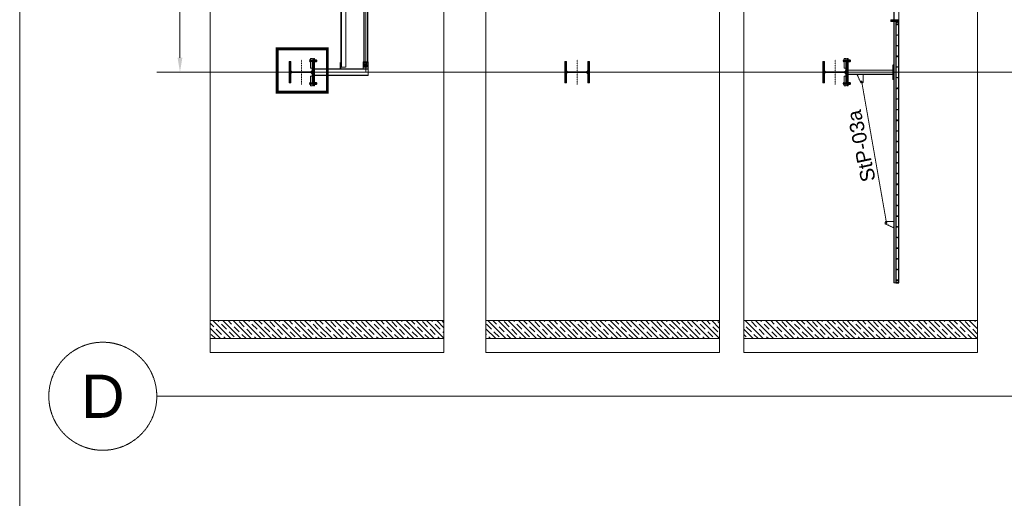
# Model space of a CAD drawing. Header units: millimetres. Extents: x -176817 to 571382, y -58489 to 156123.
# Tile 29 of 256: x -71598 to -57920, y -4084 to 2562. Entities that reach past the tile are written whole.
import ezdxf

# ---------------------------------------------------------------- set-up
doc = ezdxf.new("R2010")
doc.units = ezdxf.units.MM
doc.header["$LTSCALE"] = 0.2
for name, pattern in [('AM_ISO08W050', [18, 12, -1.5, 3, -1.5]), ('AM_ISO08W050x2', [9, 6, -0.75, 1.5, -0.75]), ('BORDER2', [0.875, 0.25, -0.125, 0.25, -0.125, 0, -0.125]), ('HIDDEN', [9.525, 6.35, -3.175]), ('PRZE', [0.8, 0.4, -0.2, 0, -0.2])]:
    doc.linetypes.add(name, pattern=pattern)
doc.layers.get('0').update_dxf_attribs({"lineweight": 13})
doc.layers.get('Defpoints').update_dxf_attribs({"lineweight": 13})
for name, color, linetype, lineweight in [('-AAA Podkład', 252, 'Continuous', 13), ('-AAA Widok', 2, 'Continuous', 30), ('-AAA Wymiar', 1, 'Continuous', 18), ('AAA Widok', 2, 'Continuous', 25), ('AM_7', 4, 'AM_ISO08W050', 13), ('C', 4, 'PRZE', 13), ('Prz', 5, 'Continuous', 13), ('stezenia', 4, 'Continuous', 13)]:
    doc.layers.add(name, color=color, linetype=linetype, lineweight=lineweight)
doc.styles.get("Standard").update_dxf_attribs({"font": 'arial.ttf'})
doc.dimstyles.new('STANDARD-100', dxfattribs={"dimscale": 100, "dimtxt": 2, "dimasz": 2, "dimexe": 0, "dimexo": 0, "dimgap": 0.6, "dimtad": 1, "dimdec": 0, "dimzin": 12, "dimdsep": 46, "dimtxsty": 'Standard', "dimcen": 1, "dimclrd": 256, "dimclre": 256, "dimclrt": 2, "dimadec": 0, "dimazin": 0, "dimtfac": 1, "dimtdec": 0, "dimtmove": 0, "dimatfit": 3, "dimfxl": 0, "dimtolj": 1, "dimtzin": 0, "dimarcsym": 0})
pattern_1 = [(315, (-14915.02, 38709.64), (70.71068, 70.71068), []), (315, (-14915.02, 38639.14), (70.71068, 70.71068), [100, -50])]
pattern_2 = [(315, (-16749.53, 38709.64), (70.71068, 70.71068), []), (315, (-16749.53, 38639.14), (70.71068, 70.71068), [100, -50])]
pattern_3 = [(315, (-18831, 38709.64), (70.71068, 70.71068), []), (315, (-18831, 38639.14), (70.71068, 70.71068), [100, -50])]

# ---------------------------------------------------------------- blocks, each defined once
blk = doc.blocks.new('Płaskownik podstawowy')
at = {"layer": 'AAA Widok'}
blk.add_lwpolyline([(-40, 0), (0, 0), (0, 3626), (-40, 3626)], close=True, dxfattribs=at)
for centre, radius in [((-20, 3589), 5.5), ((-20, 3619), 3.5), ((-20, 3441), 3.5), ((-20, 3293), 3.5), ((-20, 3145), 5.5), ((-20, 2997), 3.5), ((-20, 2849), 3.5), ((-20, 2701), 5.5), ((-20, 2553), 3.5), ((-20, 2405), 3.5), ((-20, 2257), 5.5), ((-20, 2109), 3.5), ((-20, 1961), 3.5), ((-20, 1813), 5.5), ((-20, 1665), 3.5), ((-20, 1517), 3.5), ((-20, 1369), 5.5), ((-20, 1221), 3.5), ((-20, 1073), 3.5), ((-20, 925), 5.5), ((-20, 777), 3.5), ((-20, 629), 3.5), ((-20, 481), 5.5), ((-20, 333), 3.5), ((-20, 185), 3.5), ((-20, 37), 5.5), ((-20, 7), 3.5)]:
    blk.add_circle(centre, radius, dxfattribs=at)
at = {"layer": 'AM_7', "linetype": 'AM_ISO08W050x2'}
for p, q in [((-20, 3589), (-31, 3589)), ((-20, 3619), (-28.5, 3619)), ((-20, 3619), (-20, 3627.5)), ((-20, 3619), (-11.5, 3619)), ((-20, 3619), (-20, 3610.5)), ((-20, 3589), (-20, 3600)), ((-20, 3589), (-9, 3589)), ((-20, 3589), (-20, 3578)), ((-20, 3441), (-28.5, 3441)), ((-20, 3441), (-20, 3449.5)), ((-20, 3441), (-11.5, 3441)), ((-20, 3441), (-20, 3432.5)), ((-20, 3293), (-28.5, 3293)), ((-20, 3293), (-20, 3301.5)), ((-20, 3293), (-11.5, 3293)), ((-20, 3293), (-20, 3284.5)), ((-20, 3145), (-20, 3156)), ((-20, 3145), (-31, 3145)), ((-20, 3145), (-9, 3145)), ((-20, 3145), (-20, 3134)), ((-20, 2997), (-28.5, 2997)), ((-20, 2997), (-20, 3005.5)), ((-20, 2997), (-11.5, 2997)), ((-20, 2997), (-20, 2988.5)), ((-20, 2849), (-28.5, 2849)), ((-20, 2849), (-20, 2857.5)), ((-20, 2849), (-11.5, 2849)), ((-20, 2849), (-20, 2840.5)), ((-20, 2701), (-31, 2701)), ((-20, 2701), (-20, 2712)), ((-20, 2701), (-9, 2701)), ((-20, 2701), (-20, 2690)), ((-20, 2553), (-28.5, 2553)), ((-20, 2553), (-20, 2561.5)), ((-20, 2553), (-11.5, 2553)), ((-20, 2553), (-20, 2544.5)), ((-20, 2405), (-28.5, 2405)), ((-20, 2405), (-20, 2413.5)), ((-20, 2405), (-11.5, 2405)), ((-20, 2405), (-20, 2396.5)), ((-20, 2257), (-31, 2257)), ((-20, 2257), (-20, 2268)), ((-20, 2257), (-9, 2257)), ((-20, 2257), (-20, 2246)), ((-20, 2109), (-28.5, 2109)), ((-20, 2109), (-20, 2117.5)), ((-20, 2109), (-11.5, 2109)), ((-20, 2109), (-20, 2100.5)), ((-20, 1961), (-28.5, 1961)), ((-20, 1961), (-20, 1969.5)), ((-20, 1961), (-11.5, 1961)), ((-20, 1961), (-20, 1952.5)), ((-20, 1813), (-31, 1813)), ((-20, 1813), (-20, 1824)), ((-20, 1813), (-9, 1813)), ((-20, 1813), (-20, 1802)), ((-20, 1665), (-28.5, 1665)), ((-20, 1665), (-20, 1673.5)), ((-20, 1665), (-11.5, 1665)), ((-20, 1665), (-20, 1656.5)), ((-20, 1517), (-28.5, 1517)), ((-20, 1517), (-20, 1525.5)), ((-20, 1517), (-11.5, 1517)), ((-20, 1517), (-20, 1508.5)), ((-20, 1369), (-31, 1369)), ((-20, 1369), (-20, 1380)), ((-20, 1369), (-9, 1369)), ((-20, 1369), (-20, 1358)), ((-20, 1221), (-28.5, 1221)), ((-20, 1221), (-20, 1229.5)), ((-20, 1221), (-11.5, 1221)), ((-20, 1221), (-20, 1212.5)), ((-20, 1073), (-28.5, 1073)), ((-20, 1073), (-20, 1081.5)), ((-20, 1073), (-11.5, 1073)), ((-20, 1073), (-20, 1064.5)), ((-20, 925), (-31, 925)), ((-20, 925), (-20, 936)), ((-20, 925), (-9, 925)), ((-20, 925), (-20, 914)), ((-20, 777), (-28.5, 777)), ((-20, 777), (-20, 785.5)), ((-20, 777), (-11.5, 777)), ((-20, 777), (-20, 768.5)), ((-20, 629), (-28.5, 629)), ((-20, 629), (-20, 637.5)), ((-20, 629), (-11.5, 629)), ((-20, 629), (-20, 620.5)), ((-20, 481), (-31, 481)), ((-20, 481), (-20, 492)), ((-20, 481), (-9, 481)), ((-20, 481), (-20, 470)), ((-20, 333), (-28.5, 333)), ((-20, 333), (-20, 341.5)), ((-20, 333), (-11.5, 333)), ((-20, 333), (-20, 324.5)), ((-20, 185), (-28.5, 185)), ((-20, 185), (-20, 193.5)), ((-20, 185), (-11.5, 185)), ((-20, 185), (-20, 176.5)), ((-20, 37), (-31, 37)), ((-20, 7), (-28.5, 7)), ((-20, 37), (-20, 48)), ((-20, 37), (-9, 37)), ((-20, 37), (-20, 26)), ((-20, 7), (-20, 15.5)), ((-20, 7), (-11.5, 7)), ((-20, 7), (-20, -1.5))]:
    blk.add_line(p, q, dxfattribs=at)
blk = doc.blocks.new('*D867')
at = {"layer": '-AAA Podkład', "linetype": 'HIDDEN', "lineweight": -2, "ltscale": 5, "transparency": 16777216}
for p, q in [((-14187, -11350), (-14276, -11350)), ((-14276, -15650), (-14276, -11550)), ((-14187, -15850), (-14276, -15850))]:
    blk.add_line(p, q, dxfattribs=at)
at = {"layer": '-AAA Podkład', "linetype": 'HIDDEN', "ltscale": 5, "transparency": 16777216}
for points in [[(-14309, -11550), (-14243, -11550), (-14276, -11350)], [(-14309, -15650), (-14243, -15650), (-14276, -15850)]]:
    blk.add_solid(points, dxfattribs=at)
at = {"layer": 'Defpoints', "color": 0, "linetype": 'HIDDEN', "ltscale": 5, "transparency": 16777216}
for p in [(-14276, -11350), (-14187, -11350), (-14187, -15850)]:
    blk.add_point(p, dxfattribs=at)
at = {"layer": '-AAA Podkład', "color": 2, "linetype": 'HIDDEN', "ltscale": 5, "transparency": 16777216, "insert": (-14438, -13600), "char_height": 200, "attachment_point": 5, "rotation": 90}
blk.add_mtext('\\A1;4500', dxfattribs=at)
blk = doc.blocks.new('*X49')
at = {"color": 0}
for p, q in [((558, 1769), (573, 1784)), ((558, 1778), (564, 1784)), ((560, 1762), (582, 1784)), ((569, 1762), (591, 1784)), ((578, 1762), (600, 1784)), ((587, 1762), (608, 1784)), ((596, 1762), (617, 1784)), ((605, 1762), (626, 1784)), ((613, 1762), (635, 1784)), ((622, 1762), (644, 1784)), ((631, 1762), (653, 1784)), ((640, 1762), (661, 1784)), ((649, 1762), (670, 1784)), ((658, 1762), (679, 1784)), ((666, 1762), (688, 1784)), ((675, 1762), (697, 1784)), ((683, 1761), (706, 1784)), ((689, 1759), (715, 1784)), ((694, 1755), (723, 1784)), ((698, 1750), (732, 1784)), ((701, 1744), (741, 1784)), ((702, 1736), (750, 1784)), ((737, 1762), (759, 1784)), ((746, 1762), (768, 1784)), ((755, 1762), (776, 1784)), ((764, 1762), (785, 1784)), ((773, 1762), (794, 1784)), ((781, 1762), (803, 1784)), ((790, 1762), (812, 1784)), ((799, 1762), (821, 1784)), ((808, 1762), (829, 1784)), ((817, 1762), (838, 1784)), ((826, 1762), (847, 1784)), ((834, 1762), (856, 1784)), ((702, 1727), (714, 1740)), ((702, 1718), (714, 1730)), ((702, 1710), (714, 1722)), ((702, 1701), (714, 1713)), ((702, 1692), (714, 1704)), ((702, 1683), (714, 1695)), ((702, 1674), (714, 1686)), ((702, 1665), (714, 1677)), ((702, 1657), (714, 1669)), ((702, 1648), (714, 1660)), ((702, 1639), (714, 1651)), ((702, 1630), (714, 1642)), ((843, 1762), (858, 1777)), ((852, 1762), (858, 1768)), ((702, 1621), (714, 1633)), ((702, 1612), (714, 1624)), ((702, 1604), (714, 1616)), ((702, 1595), (714, 1607)), ((702, 1586), (714, 1598)), ((702, 1577), (714, 1589)), ((702, 1568), (714, 1580)), ((702, 1559), (714, 1571)), ((702, 1551), (714, 1563)), ((702, 1542), (714, 1554)), ((702, 1533), (714, 1545)), ((702, 1524), (714, 1536)), ((702, 1515), (714, 1527)), ((702, 1506), (714, 1518)), ((702, 1497), (714, 1509)), ((558, 1460), (564, 1466)), ((558, 1451), (573, 1466)), ((560, 1444), (582, 1466)), ((569, 1444), (590, 1466)), ((578, 1444), (599, 1466)), ((587, 1444), (608, 1466)), ((595, 1444), (617, 1466)), ((604, 1444), (626, 1466)), ((613, 1444), (635, 1466)), ((622, 1444), (643, 1466)), ((631, 1444), (652, 1466)), ((640, 1444), (661, 1466)), ((649, 1444), (670, 1466)), ((657, 1444), (679, 1466)), ((666, 1444), (714, 1492)), ((675, 1444), (715, 1484)), ((684, 1444), (718, 1478)), ((693, 1444), (722, 1473)), ((702, 1488), (714, 1501)), ((702, 1444), (727, 1469)), ((710, 1444), (733, 1467)), ((719, 1444), (741, 1466)), ((728, 1444), (750, 1466)), ((737, 1444), (758, 1466)), ((746, 1444), (767, 1466)), ((755, 1444), (776, 1466)), ((763, 1444), (785, 1466)), ((772, 1444), (794, 1466)), ((781, 1444), (803, 1466)), ((790, 1444), (811, 1466)), ((799, 1444), (820, 1466)), ((808, 1444), (829, 1466)), ((816, 1444), (838, 1466)), ((825, 1444), (847, 1466)), ((834, 1444), (856, 1466)), ((843, 1444), (858, 1459)), ((852, 1444), (858, 1450))]:
    blk.add_line(p, q, dxfattribs=at)
blk = doc.blocks.new('heb340')
at = {"color": 1, "linetype": 'Continuous'}
blk.add_lwpolyline([(-150, -170), (150, -170), (150, -148.5), (33, -148.5, -0.4142136), (6, -121.5), (6, 121.5, -0.4142136), (33, 148.5), (150, 148.5), (150, 170), (-150, 170), (-150, 148.5), (-33, 148.5, -0.4142136), (-6, 121.5), (-6, -121.5, -0.4142136), (-33, -148.5), (-150, -148.5)], format="xyb", close=True, dxfattribs=at)
at = {"layer": 'C'}
for points in [[(0, -213), (0, 213)], [(-171.5, 0), (171.5, 0)]]:
    blk.add_lwpolyline(points, dxfattribs=at)
at = {"color": 4, "linetype": 'Continuous'}
blk.add_blockref('*X49', (-708, -1614), dxfattribs=at)
blk = doc.blocks.new('połaczenie montażowe')
at = {"color": 7, "linetype": 'BORDER2'}
for p, q in [((-63, 158), (50, 158)), ((-63, -158), (50, -158))]:
    blk.add_line(p, q, dxfattribs=at)
at = {"color": 4}
for p, q in [((-54, 172), (-45, 172)), ((-54, 169), (-54, 146)), ((-54, 165), (-45, 165)), ((-54, 144), (-45, 144)), ((-54, 151), (-45, 151)), ((-45, 172), (-45, 144)), ((-45, 171), (-45, 171)), ((-45, 145), (-45, 145)), ((-45, 171), (-45, 145)), ((-42, 166), (12, 166)), ((-42, 150), (12, 150)), ((-4, 166), (-4, 150)), ((-4, 164), (12, 164)), ((-4, 152), (12, 152)), ((28, 166), (46, 166)), ((28, 164), (46, 164)), ((28, 152), (46, 152)), ((28, 150), (46, 150)), ((46, 166), (46, 150)), ((-54, -144), (-45, -144)), ((-54, -169), (-54, -146)), ((-54, -165), (-45, -165)), ((-54, -172), (-45, -172)), ((-54, -151), (-45, -151)), ((-45, -172), (-45, -144)), ((-45, -145), (-45, -145)), ((-45, -171), (-45, -171)), ((-45, -171), (-45, -145)), ((-42, -150), (12, -150)), ((-42, -166), (12, -166)), ((-4, -166), (-4, -150)), ((-4, -152), (12, -152)), ((-4, -164), (12, -164)), ((28, -150), (46, -150)), ((28, -152), (46, -152)), ((28, -164), (46, -164)), ((28, -166), (46, -166)), ((46, -166), (46, -150))]:
    blk.add_line(p, q, dxfattribs=at)
at = {"color": 7}
for p, q in [((-45, 172), (-44, 173)), ((-45, 172), (-45, 144)), ((-44, 173), (-42, 173)), ((-45, 144), (-44, 143)), ((-44, 143), (-42, 143)), ((-42, 173), (-42, 143)), ((12, 173), (15, 173)), ((12, 172), (12, 173)), ((12, 172), (12, 144)), ((12, 144), (12, 143)), ((12, 143), (15, 143)), ((15, 173), (15, 143)), ((15, 169), (15, 148)), ((15, 169), (15, 148)), ((28, 173), (28, 143)), ((28, 169), (28, 148)), ((28, 169), (28, 148)), ((-45, -172), (-45, -144)), ((-45, -172), (-44, -173)), ((-44, -143), (-42, -143)), ((-45, -144), (-44, -143)), ((-44, -173), (-42, -173)), ((-42, -173), (-42, -143)), ((12, -143), (15, -143)), ((12, -144), (12, -143)), ((12, -172), (12, -144)), ((12, -172), (12, -173)), ((12, -173), (15, -173)), ((15, -173), (15, -143)), ((15, -169), (15, -148)), ((15, -169), (15, -148)), ((28, -173), (28, -143)), ((28, -169), (28, -148)), ((28, -169), (28, -148))]:
    blk.add_line(p, q, dxfattribs=at)
at = {"color": 3}
for p, q in [((27, 172), (16, 172)), ((27, 165), (16, 165)), ((28, 151), (16, 151)), ((27, 144), (16, 144)), ((28, 169), (28, 148)), ((40, 172), (29, 172)), ((40, 165), (29, 165)), ((41, 151), (29, 151)), ((40, 144), (29, 144)), ((41, 169), (41, 148)), ((27, -144), (16, -144)), ((28, -151), (16, -151)), ((27, -165), (16, -165)), ((27, -172), (16, -172)), ((28, -169), (28, -148)), ((40, -144), (29, -144)), ((41, -151), (29, -151)), ((40, -165), (29, -165)), ((40, -172), (29, -172)), ((41, -169), (41, -148))]:
    blk.add_line(p, q, dxfattribs=at)
at = {"color": 4}
for centre, radius, start, end in [((-44, 168), 10.9, 156.9535, 174.7762), ((-49, 147), 5.24, 187.8423, 213.6182), ((-46, 169), 8.39, 182.384, 208.3594), ((-46, 161), 8.39, 151.6406, 177.616), ((-41, 156), 13.8, 181.783, 202.0553), ((-41, 146), 13.8, 157.9447, 178.217), ((-49, -147), 5.24, 146.3818, 172.1577), ((-44, -168), 10.9, 185.2238, 203.0465), ((-41, -146), 13.8, 181.783, 202.0553), ((-41, -156), 13.8, 157.9447, 178.217), ((-46, -161), 8.39, 182.384, 208.3594), ((-46, -169), 8.39, 151.6406, 177.616)]:
    blk.add_arc(centre, radius, start, end, dxfattribs=at)
at = {"color": 3}
for centre, radius, start, end in [((26, 168), 10.9, 156.9535, 174.7762), ((23, 169), 8.39, 182.384, 208.3594), ((20, 162), 5.05, 143.1698, 176.696), ((20, 154), 5.05, 183.304, 216.8302), ((20, 148), 5.05, 143.1698, 176.696), ((32, 150), 17.3, 184.1009, 198.2664), ((17, 168), 10.9, 5.2238, 23.0465), ((20, 169), 8.39, 331.6406, 357.616), ((23, 162), 5.05, 3.304, 36.8302), ((23, 154), 5.05, 323.1698, 356.696), ((23, 148), 5.05, 3.304, 36.8302), ((11, 150), 17.3, 341.7336, 355.8991), ((39, 168), 10.9, 156.9535, 174.7762), ((36, 169), 8.39, 182.384, 208.3594), ((33, 162), 5.05, 143.1698, 176.696), ((33, 154), 5.05, 183.304, 216.8302), ((33, 148), 5.05, 143.1698, 176.696), ((45, 150), 17.3, 184.1009, 198.2664), ((30, 168), 10.9, 5.2238, 23.0465), ((33, 169), 8.39, 331.6406, 357.616), ((36, 162), 5.05, 3.304, 36.8302), ((36, 154), 5.05, 323.1698, 356.696), ((36, 148), 5.05, 3.304, 36.8302), ((24, 150), 17.3, 341.7336, 355.8991), ((32, -150), 17.3, 161.7336, 175.8991), ((20, -148), 5.05, 183.304, 216.8302), ((20, -154), 5.05, 143.1698, 176.696), ((20, -162), 5.05, 183.304, 216.8302), ((23, -169), 8.39, 151.6406, 177.616), ((26, -168), 10.9, 185.2238, 203.0465), ((11, -150), 17.3, 4.1009, 18.2664), ((23, -148), 5.05, 323.1698, 356.696), ((23, -154), 5.05, 3.304, 36.8302), ((23, -162), 5.05, 323.1698, 356.696), ((20, -169), 8.39, 2.384, 28.3594), ((17, -168), 10.9, 336.9535, 354.7762), ((45, -150), 17.3, 161.7336, 175.8991), ((33, -148), 5.05, 183.304, 216.8302), ((33, -154), 5.05, 143.1698, 176.696), ((33, -162), 5.05, 183.304, 216.8302), ((36, -169), 8.39, 151.6406, 177.616), ((39, -168), 10.9, 185.2238, 203.0465), ((24, -150), 17.3, 4.1009, 18.2664), ((36, -148), 5.05, 323.1698, 356.696), ((36, -154), 5.05, 3.304, 36.8302), ((36, -162), 5.05, 323.1698, 356.696), ((33, -169), 8.39, 2.384, 28.3594), ((30, -168), 10.9, 336.9535, 354.7762)]:
    blk.add_arc(centre, radius, start, end, dxfattribs=at)
at = {"layer": 'stezenia', "color": 6}
for points in [[(-42, 190), (-22, 190), (-22, 55), (-42, 55)], [(12, 190), (0, 190), (0, -190), (12, -190)], [(-42, -190), (-22, -190), (-22, -55), (-42, -55)]]:
    blk.add_lwpolyline(points, close=True, dxfattribs=at)
at = {"layer": 'stezenia', "color": 3}
for centre in [(-11, 179), (-11, -179)]:
    blk.add_circle(centre, 10.8, dxfattribs=at)
blk = doc.blocks.new('Podkład rev.B')
at = {"layer": '-AAA Podkład', "linetype": 'HIDDEN', "ltscale": 5}
h = blk.add_hatch(dxfattribs=at)
h.set_pattern_fill('JIS_STN_1E', color=256, scale=100, angle=-90, style=0)
h.set_pattern_definition(pattern_1)
h.paths.add_polyline_path([(-13857.6, -19300), (-13857.6, -19550), (-12359.5, -19550), (-12359.5, -19300)])
h = blk.add_hatch(dxfattribs=at)
h.set_pattern_fill('JIS_STN_1E', color=256, scale=100, angle=-90, style=0)
h.set_pattern_definition(pattern_1)
h.paths.add_polyline_path([(-12359.5, -19550), (-12359.5, -19300), (-10609.5, -19300), (-10609.5, -19550)])
h = blk.add_hatch(dxfattribs=at)
h.set_pattern_fill('JIS_STN_1E', color=256, scale=100, angle=-90, style=0)
h.set_pattern_definition(pattern_2)
h.paths.add_polyline_path([(-10027.3, -19300), (-10027.3, -19550), (-8529.1, -19550), (-8529.1, -19300)])
h = blk.add_hatch(dxfattribs=at)
h.set_pattern_fill('JIS_STN_1E', color=256, scale=100, angle=-90, style=0)
h.set_pattern_definition(pattern_2)
h.paths.add_polyline_path([(-8529.1, -19550), (-8529.1, -19300), (-6779.2, -19300), (-6779.2, -19550)])
h = blk.add_hatch(dxfattribs=at)
h.set_pattern_fill('JIS_STN_1E', color=256, scale=100, angle=-90, style=0)
h.set_pattern_definition(pattern_3)
h.paths.add_polyline_path([(-6443.9, -19300), (-6443.9, -19550), (-4945.7, -19550), (-4945.7, -19300)])
h = blk.add_hatch(dxfattribs=at)
h.set_pattern_fill('JIS_STN_1E', color=256, scale=100, angle=-90, style=0)
h.set_pattern_definition(pattern_3)
h.paths.add_polyline_path([(-4945.7, -19550), (-4945.7, -19300), (-3195.8, -19300), (-3195.8, -19550)])
for p, q in [((-13857.6, 443.6, 0), (-13857.6, -19743.6, 0)), ((-10609.5, 443.6, 0), (-10609.5, -19743.6, 0)), ((-10027.3, 443.6, 0), (-10027.3, -19743.6, 0)), ((-6779.2, 443.6, 0), (-6779.2, -19743.6, 0)), ((-6443.9, 443.6, 0), (-6443.9, -19743.6, 0)), ((-3195.8, 443.6, 0), (-3195.8, -19743.6, 0)), ((-4360.7, -525, 0), (-4360.7, -18775, 0)), ((-4290.7, -18775, 0), (-4290.7, -525, 0)), ((-11694.7, -15850, 0), (-11694.7, -11350, 0)), ((-12040.2, -15779.5, 0), (-12040.2, -11420.5, 0)), ((-11970.2, -11420.5, 0), (-11970.2, -15779.5, 0)), ((-14598, -15850, 0), (37403.3, -15850, 0)), ((-12407.5, -15802, 0), (-11659.7, -15802, 0)), ((-12407.5, -15802, 0), (-11659.7, -15802, 0)), ((-12407.5, -15810, 0), (-11659.7, -15810, 0)), ((-12040.2, -15779.5, 0), (-11970.2, -15779.5, 0)), ((-11699.8, -15759.5, 0), (-11720.1, -15759.5, 0)), ((-11710, -15769.7, 0), (-11710, -15749.3, 0)), ((-11669.8, -15759.5, 0), (-11690.1, -15759.5, 0)), ((-11680, -15769.7, 0), (-11680, -15749.3, 0)), ((-11659.7, -15802, 0), (-11659.7, -15898, 0)), ((-11659.7, -15890, 0), (-12407.5, -15890, 0)), ((-11659.7, -15898, 0), (-12407.5, -15898, 0)), ((-4360.7, -18744, 0), (-4360.7, -18775, 0)), ((-4356.7, -18775, 0), (-4360.7, -18775, 0)), ((-4360.7, -18775, 0), (-4290.7, -18775, 0)), ((-4290.7, -18775, 0), (-4294.7, -18775, 0)), ((-13857.6, -19300, 0), (-10609.6, -19300, 0)), ((-10027.3, -19300, 0), (-6779.2, -19300, 0)), ((-6443.9, -19300, 0), (-3195.8, -19300, 0)), ((-13857.6, -19550, 0), (-10609.5, -19550, 0)), ((-10027.3, -19550, 0), (-6779.1, -19550, 0)), ((-6443.9, -19550, 0), (-3195.7, -19550, 0)), ((-13857.6, -19743.6, 0), (-10609.5, -19743.6, 0)), ((-10027.3, -19743.6, 0), (-6779.2, -19743.6, 0)), ((-6443.9, -19743.6, 0), (-3195.8, -19743.6, 0)), ((-14598, -20350, 0), (37403.3, -20350, 0)), ((-14598, -20350, 0), (37403.3, -20350, 0))]:
    blk.add_line(p, q, dxfattribs=at)
at = {"layer": '-AAA Podkład', "linetype": 'HIDDEN', "ltscale": 5, "elevation": 0}
for points in [[(-4353.7, -18775), (-4353.7, -525)], [(-12033.2, -11420.5), (-12033.2, -15779.5)], [(-11723.2, -11494), (-11723.2, -15706)], [(-11718.2, -11494), (-11718.2, -15706)], [(-11671.2, -15706), (-11671.2, -11494)], [(-11666.2, -15706), (-11666.2, -11494)], [(-4993.7, -15820), (-4372.7, -15820), (-4372.7, -15880), (-4993.7, -15880)], [(-4993.7, -15824), (-4372.7, -15824)], [(-4372.7, -15876), (-4993.7, -15876)], [(-4871.7, -15880), (-4815.7, -16000), (-4815.7, -16000), (-4795.7, -16000), (-4785.7, -15990), (-4785.7, -15880), (-4871.7, -15880)], [(-4360.7, -18011), (-4480.7, -17955), (-4480.7, -17955), (-4480.7, -17935), (-4470.7, -17925), (-4360.7, -17925), (-4360.7, -18011)]]:
    blk.add_lwpolyline(points, dxfattribs=at)
for points in [[(-4290.7, -15134), (-4290.7, -15122), (-4400.7, -15122), (-4400.7, -15134)], [(-4290.7, -15146), (-4290.7, -15134), (-4400.7, -15134), (-4400.7, -15146)], [(-12040.2, -15802), (-12040.2, -15717), (-12052.2, -15717), (-12052.2, -15802)], [(-11659.7, -15712), (-11659.7, -15706), (-11729.7, -15706), (-11729.7, -15712)], [(-11659.7, -15769.5), (-11659.7, -15712), (-11729.7, -15712), (-11729.7, -15769.5), (-11719.7, -15779.5), (-11669.7, -15779.5)], [(-11719.7, -15727), (-11729.7, -15737), (-11729.7, -15802), (-11659.7, -15802), (-11659.7, -15737), (-11669.7, -15727)], [(-4360.7, -15750), (-4360.7, -15950), (-4372.7, -15950), (-4372.7, -15750)]]:
    blk.add_lwpolyline(points, close=True, dxfattribs=at)
at = {"layer": '-AAA Podkład', "linetype": 'HIDDEN', "ltscale": 5, "const_width": 40, "elevation": 0}
blk.add_lwpolyline([(-12925.2, -15525.7), (-12228.7, -15525.7), (-12228.7, -16128.3), (-12925.2, -16128.3)], close=True, dxfattribs=at)
at = {"layer": '-AAA Podkład', "linetype": 'HIDDEN', "ltscale": 5, "elevation": 0}
for points in [[(-11716.5, -15747), (-11716.5, -15772, 1), (-11703.5, -15772), (-11703.5, -15747, 1)], [(-11686.5, -15747), (-11686.5, -15772, 1), (-11673.5, -15772), (-11673.5, -15747, 1)]]:
    blk.add_lwpolyline(points, format="xyb", close=True, dxfattribs=at)
at = {"layer": '-AAA Podkład', "linetype": 'HIDDEN', "ltscale": 5, "const_width": 12.9, "elevation": 0}
blk.add_lwpolyline([(-4805.7, -15980), (-4460.7, -17945)], dxfattribs=at)
at = {"layer": '-AAA Podkład', "linetype": 'HIDDEN', "ltscale": 5}
for centre, radius in [((-11710, -15759.5, 0), 6.5), ((-11680, -15759.5, 0), 6.5), ((-4805.7, -15980, 0), 6.5), ((-4460.7, -17945, 0), 6.5), ((-15348, -20350, 0), 750)]:
    blk.add_circle(centre, radius, dxfattribs=at)
at = {"layer": '-AAA Podkład', "linetype": 'HIDDEN', "ltscale": 5, "rotation": 270}
for p in [(-12589.5, -15850, 0), (-8759.1, -15850, 0), (-5175.7, -15850, 0)]:
    blk.add_blockref('heb340', p, dxfattribs=at)
at = {"layer": '-AAA Podkład', "linetype": 'HIDDEN', "ltscale": 5}
for p in [(-12419.5, -15850, 0), (-5005.7, -15850, 0)]:
    blk.add_blockref('połaczenie montażowe', p, dxfattribs=at)
at = {"layer": '-AAA Podkład', "linetype": 'HIDDEN', "ltscale": 5, "insert": (-4806.5, -17390.3, 0), "char_height": 200, "attachment_point": 1, "rotation": 102.00884}
blk.add_mtext('\\farial|b0|i0|c238|p0;\\C256;StP-03a', dxfattribs=at)
at = {"layer": '-AAA Podkład', "linetype": 'HIDDEN', "ltscale": 5, "insert": (-15348, -20350, 0), "char_height": 600, "attachment_point": 5}
blk.add_mtext('\\A1;D', dxfattribs=at)
at = {"layer": '-AAA Podkład', "linetype": 'HIDDEN', "ltscale": 5}
dim = blk.add_linear_dim(base=(-14275.9, -11350, 0), p1=(-14187, -15850, 0), p2=(-14187, -11350, 0), angle=90, dimstyle='STANDARD-100', dxfattribs=at)
dim.commit()
dim.dimension.update_dxf_attribs({"geometry": '*D867', "text_midpoint": (-14438, -13600, 0)})

msp = doc.modelspace()

# ---------------------------------------------------------------- linework, layer by layer
at = {"layer": 'Prz'}
msp.add_lwpolyline([(-15998.2722, -58489.4339), (-71598.2722, -58489.4339), (-71598.2722, 22710.5661), (-15998.2722, 22710.5661)], close=True, dxfattribs=at)

# ---------------------------------------------------------------- block references
at = {"layer": '-AAA Widok', "color": 3}
msp.add_blockref('Płaskownik podstawowy', (-59386.5083, -1091.5368, 0), dxfattribs=at)
at = {"layer": '-AAA Wymiar'}
msp.add_blockref('Podkład rev.B', (-55095.7819, 17683.4632, 0), dxfattribs=at)

doc.saveas('drawing.dxf')
